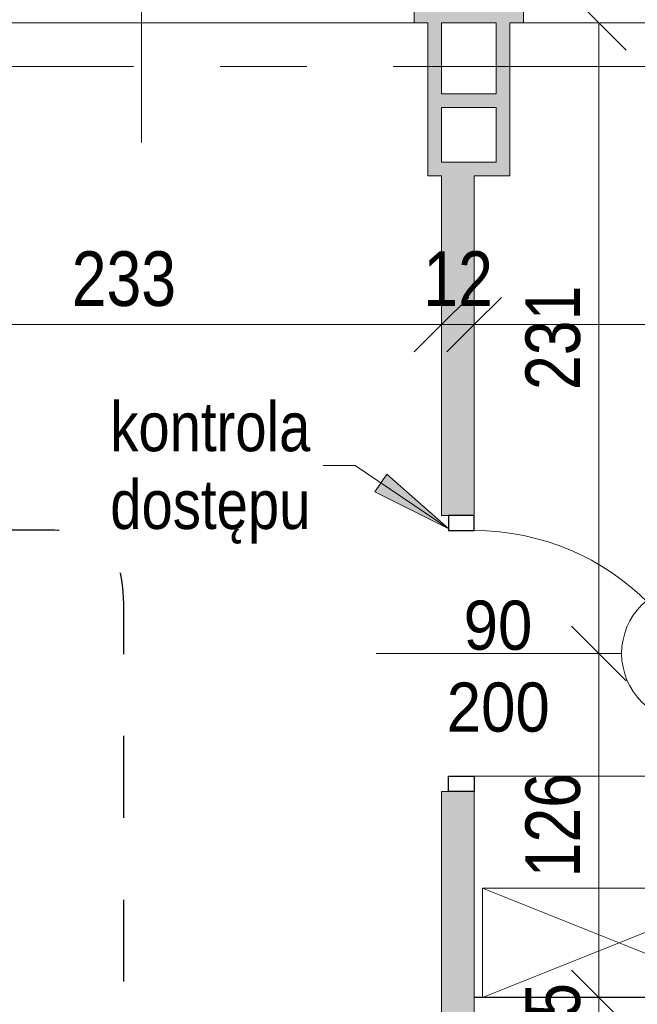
# Model space of a CAD drawing. Header units: centimetres. Extents: x -1631 to 21770, y -8842 to 3590.
# Tile 110 of 133: x -477 to -251, y 2465 to 2825. Entities that reach past the tile are written whole.
import ezdxf

# ---------------------------------------------------------------- set-up
doc = ezdxf.new("R2010")
doc.units = ezdxf.units.CM
doc.linetypes.add('Dash', pattern=[60, 30, -30])
doc.linetypes.add('Oś', pattern=[222.25, 127, -31.75, 31.75, -31.75])
for name, color, linetype, lineweight in [('A-ANNO-DIMS', 211, 'Continuous', 13), ('A-ANNO-DIMS-100', 211, 'Continuous', 13), ('A-ANNO-NOTE', 131, 'Continuous', 9), ('A-DETL', 90, 'Continuous', 9), ('A-DETL-GENF', 92, 'Continuous', 9), ('A-DETL-MEDM', 33, 'Continuous', 13), ('A-DOOR', 31, 'Continuous', 13), ('A-GLAZ-IDEN', 152, 'Continuous', 13), ('A-WALL', 113, 'Continuous', 13), ('A-WALL-PATT', 111, 'Continuous', 13), ('G-ANNO-TEXT', 231, 'Continuous', 13), ('Q-SPCQ', 91, 'Continuous', 9), ('S-GRID', 1, 'Continuous', 13)]:
    doc.layers.add(name, color=color, linetype=linetype, lineweight=lineweight)
doc.styles.add('Arial', font='arial.ttf', dxfattribs={"width": 0.9, "height": 18})
doc.styles.add('Arial Narrow_5', font='ARIALN.TTF', dxfattribs={"height": 20})
doc.styles.add('Arial Narrow_6', font='ARIALN.TTF', dxfattribs={"height": 18})
doc.styles.add('Arial_13', font='arial.ttf', dxfattribs={"height": 0.2})
doc.dimstyles.new('Diagonal_1_100__0__wewnętrzne', dxfattribs={"dimscale": 30.48, "dimtxt": 20.468619, "dimasz": 0.656168, "dimexe": 0.164042, "dimexo": 0.0625, "dimgap": 0.032808, "dimtad": 1, "dimdec": 0, "dimdsep": 46, "dimtxsty": 'Arial Narrow_5', "dimblk1": 'OBLIQUE', "dimblk2": 'OBLIQUE', "dimsah": 1, "dimcen": 0.09, "dimazin": 0, "dimtfac": 1, "dimtdec": 4, "dimtix": 1, "dimtmove": 0, "dimatfit": 3, "dimfxl": 0, "dimtvp": 1, "dimtolj": 1, "dimtzin": 0, "dimarcsym": 0})
doc.dimstyles.new('Diagonal_1_100__0__wewnętrzne_2', dxfattribs={"dimscale": 30.48, "dimtxt": 20.468619, "dimasz": 0.656168, "dimexe": 0.164042, "dimexo": 0.0625, "dimgap": 0.032808, "dimtad": 1, "dimdec": 0, "dimdsep": 46, "dimtxsty": 'Arial Narrow_5', "dimblk1": 'OBLIQUE', "dimblk2": 'OBLIQUE', "dimsah": 1, "dimcen": 0.09, "dimazin": 0, "dimtfac": 1, "dimtdec": 4, "dimtix": 1, "dimtmove": 2, "dimatfit": 3, "dimfxl": 0, "dimtvp": 1, "dimtolj": 1, "dimtzin": 0, "dimarcsym": 0})

# ---------------------------------------------------------------- blocks, each defined once
blk = doc.blocks.new('DRZWI 1S - automatyczna etykieta - Drzwi 90-2252109-6_piętro IV __13_80 m_ - stan projektowany')
at = {"layer": 'A-DETL-GENF'}
for p, q in [((-50.5, 6), (-50.5, -3.5)), ((-45, 6), (-50.5, 6)), ((-45, -3.5), (-45, 6)), ((50.5, 6), (45, 6)), ((45, 6), (45, -3.5)), ((50.5, -3.5), (50.5, 6)), ((-50.5, -3.5), (-45, -3.5)), ((45, -3.5), (50.5, -3.5))]:
    blk.add_line(p, q, dxfattribs=at)
at = {"layer": 'A-DETL-MEDM', "lineweight": 25}
for p, q in [((-45, 6), (-50.5, 6)), ((-50.5, 6), (-50.5, -3.5)), ((-45, -3.5), (-45, 6)), ((45, -3.5), (45, 6)), ((45, 6), (50.5, 6)), ((50.5, 6), (50.5, -3.5)), ((-50.5, -3.5), (-45, -3.5)), ((50.5, -3.5), (45, -3.5))]:
    blk.add_line(p, q, dxfattribs=at)
at = {"layer": 'A-DOOR'}
blk.add_line((45, 6), (45, 96), dxfattribs=at)
blk.add_arc((45, 6), 90, 90, 180, dxfattribs=at)
blk = doc.blocks.new('Szafa - 40 cm-2457410-6_piętro IV __13_80 m_ - stan projektowany')
at = {"layer": 'Q-SPCQ'}
for p, q in [((62.5, 47.5), (-37.5, 7.5)), ((-37.5, 47.5), (62.5, 7.5)), ((-37.5, 7.5), (-37.5, 47.5)), ((-37.5, 47.5), (62.5, 47.5)), ((62.5, 47.5), (62.5, 7.5))]:
    blk.add_line(p, q, dxfattribs=at)
blk = doc.blocks.new('DIMBLOCK143-6_piętro IV __13_80 m_ - stan projektowany')
at = {"layer": 'A-ANNO-DIMS-100', "transparency": 16777216}
for p, q in [((-555.62, 2713.76), (-545.62, 2723.76)), ((-322.62, 2713.76), (-312.62, 2723.76)), ((-555.62, 2718.76), (-555.62, 2708.76)), ((-555.62, 2713.76), (-555.62, 2718.76)), ((-322.62, 2718.76), (-322.62, 2708.76)), ((-322.62, 2713.76), (-322.62, 2718.76)), ((-555.62, 2713.76), (-565.62, 2703.76)), ((-555.62, 2713.76), (-322.62, 2713.76)), ((-322.62, 2713.76), (-332.62, 2703.76))]:
    blk.add_line(p, q, dxfattribs=at)
at = {"layer": 'A-ANNO-DIMS-100', "color": 0, "transparency": 16777216, "insert": (-458.13, 2740.61), "char_height": 20, "width": 45.6158, "attachment_point": 1, "line_spacing_factor": 0.974696, "style": 'Arial Narrow_5'}
blk.add_mtext('233', dxfattribs=at)
blk = doc.blocks.new('_Oblique')
at = {"color": 0, "linetype": 'ByBlock', "lineweight": -2}
blk.add_line((-0.5, -0.5), (0.5, 0.5), dxfattribs=at)
blk = doc.blocks.new('DIMBLOCK144-6_piętro IV __13_80 m_ - stan projektowany')
at = {"layer": 'A-ANNO-DIMS-100', "transparency": 16777216}
for p, q in [((-322.62, 2713.76), (-312.62, 2723.76)), ((-310.62, 2713.76), (-300.62, 2723.76)), ((-322.62, 2718.76), (-322.62, 2708.76)), ((-322.62, 2713.76), (-322.62, 2718.76)), ((-310.62, 2718.76), (-310.62, 2708.76)), ((-310.62, 2713.76), (-310.62, 2718.76)), ((-322.62, 2713.76), (-332.62, 2703.76)), ((-322.62, 2713.76), (-310.62, 2713.76)), ((-310.62, 2713.76), (-320.62, 2703.76))]:
    blk.add_line(p, q, dxfattribs=at)
at = {"layer": 'A-ANNO-DIMS-100', "color": 0, "transparency": 16777216, "insert": (-329.29, 2740.61), "char_height": 20, "width": 30.4105, "attachment_point": 1, "line_spacing_factor": 0.974696, "style": 'Arial Narrow_5'}
blk.add_mtext('12', dxfattribs=at)
blk = doc.blocks.new('DIMBLOCK145-6_piętro IV __13_80 m_ - stan projektowany')
at = {"layer": 'A-ANNO-DIMS-100', "transparency": 16777216}
for p, q in [((-310.62, 2713.76), (-300.62, 2723.76)), ((-2.62, 2713.76), (7.38, 2723.76)), ((-310.62, 2718.76), (-310.62, 2708.76)), ((-310.62, 2713.76), (-310.62, 2718.76)), ((-2.62, 2718.76), (-2.62, 2708.76)), ((-2.62, 2713.76), (-2.62, 2718.76)), ((-310.62, 2713.76), (-320.62, 2703.76)), ((-310.62, 2713.76), (-2.62, 2713.76)), ((-2.62, 2713.76), (-12.62, 2703.76))]:
    blk.add_line(p, q, dxfattribs=at)
at = {"layer": 'A-ANNO-DIMS-100', "color": 0, "transparency": 16777216, "insert": (-185.3, 2740.61), "char_height": 20, "width": 45.6158, "attachment_point": 1, "line_spacing_factor": 0.974696, "style": 'Arial Narrow_5'}
blk.add_mtext('308', dxfattribs=at)
blk = doc.blocks.new('DIMBLOCK179-6_piętro IV __13_80 m_ - stan projektowany')
at = {"layer": 'A-ANNO-DIMS-100', "transparency": 16777216}
for p, q in [((-265.02, 2593.33), (-275.02, 2603.33)), ((-270.02, 2593.33), (-260.02, 2593.33)), ((-265.02, 2593.33), (-270.02, 2593.33)), ((-265.02, 2467.33), (-265.02, 2593.33)), ((-265.02, 2593.33), (-255.02, 2583.33)), ((-265.02, 2467.33), (-275.02, 2477.33)), ((-270.02, 2467.33), (-260.02, 2467.33)), ((-265.02, 2467.33), (-270.02, 2467.33)), ((-265.02, 2467.33), (-255.02, 2457.33))]:
    blk.add_line(p, q, dxfattribs=at)
at = {"layer": 'A-ANNO-DIMS-100', "color": 0, "transparency": 16777216, "insert": (-291.87, 2511.32), "char_height": 20, "width": 45.6158, "attachment_point": 1, "rotation": 90, "line_spacing_factor": 0.974696, "style": 'Arial Narrow_5'}
blk.add_mtext('126', dxfattribs=at)
blk = doc.blocks.new('DIMBLOCK180-6_piętro IV __13_80 m_ - stan projektowany')
at = {"layer": 'A-ANNO-DIMS-100', "transparency": 16777216}
for p, q in [((-265.02, 2824.33), (-275.02, 2834.33)), ((-270.02, 2824.33), (-260.02, 2824.33)), ((-265.02, 2824.33), (-270.02, 2824.33)), ((-265.02, 2593.33), (-265.02, 2824.33)), ((-265.02, 2824.33), (-255.02, 2814.33)), ((-265.02, 2593.33), (-275.02, 2603.33)), ((-270.02, 2593.33), (-260.02, 2593.33)), ((-265.02, 2593.33), (-270.02, 2593.33)), ((-265.02, 2593.33), (-255.02, 2583.33))]:
    blk.add_line(p, q, dxfattribs=at)
at = {"layer": 'A-ANNO-DIMS-100', "color": 0, "transparency": 16777216, "insert": (-291.87, 2689.82), "char_height": 20, "width": 45.6158, "attachment_point": 1, "rotation": 90, "line_spacing_factor": 0.974696, "style": 'Arial Narrow_5'}
blk.add_mtext('231', dxfattribs=at)
blk = doc.blocks.new('DIMBLOCK201-6_piętro IV __13_80 m_ - stan projektowany')
at = {"layer": 'A-ANNO-DIMS-100', "transparency": 16777216}
for p, q in [((-265.02, 2467.33), (-275.02, 2477.33)), ((-270.02, 2467.33), (-260.02, 2467.33)), ((-265.02, 2467.33), (-270.02, 2467.33)), ((-265.02, 2452.33), (-265.02, 2467.33)), ((-265.02, 2467.33), (-255.02, 2457.33)), ((-265.02, 2452.33), (-275.02, 2462.33)), ((-270.02, 2452.33), (-260.02, 2452.33)), ((-265.02, 2452.33), (-270.02, 2452.33)), ((-265.02, 2452.33), (-255.02, 2442.33))]:
    blk.add_line(p, q, dxfattribs=at)
at = {"layer": 'A-ANNO-DIMS-100', "color": 0, "transparency": 16777216, "insert": (-291.87, 2447.15), "char_height": 20, "width": 30.4105, "attachment_point": 1, "rotation": 90, "line_spacing_factor": 0.974696, "style": 'Arial Narrow_5'}
blk.add_mtext('15', dxfattribs=at)
blk = doc.blocks.new('Okno_PG_typ 100 - metka _wys_parapetu-2491532-6_piętro IV __13_80 m_ - stan projektowany')
at = {"layer": 'A-GLAZ-IDEN'}
blk.add_line((0, -1.8946), (0, 0.3677), dxfattribs=at)
blk.add_circle((0, 0.0677), 0.3, dxfattribs=at)
at = {"layer": 'A-GLAZ-IDEN', "insert": (0.5622, -1.0037), "char_height": 0.2, "width": 0.4949, "attachment_point": 1, "rotation": 90, "line_spacing_factor": 0.936439, "style": 'Arial_13'}
blk.add_mtext('\\pt1.27,2.54,3.81,5.08,6.35,7.62,8.89,10.16,11.43,12.7,13.97,15.24,16.51,17.78,19.05,20.32,21.59,22.86,24.13,25.4,26.67,27.94,29.21,30.48,31.75,33.02,34.29,35.56,36.83,38.1,39.37,40.64;hp=', dxfattribs=at)

msp = doc.modelspace()

# ---------------------------------------------------------------- hatches: boundary and pattern name
at = {"layer": 'A-WALL-PATT'}
h = msp.add_hatch(color=9, dxfattribs=at)
h.paths.add_polyline_path([(1227.38, 2824.33), (1227.38, 2848.33), (507.38, 2848.33), (507.38, 2824.33), (1203.38, 2824.33)], flags=0)
h.paths.add_polyline_path([(307.38, 2824.33), (307.38, 2848.33), (267.38, 2848.33), (267.38, 2824.33), (297.38, 2824.33)], flags=0)
h.paths.add_polyline_path([(142.38, 2824.33), (157.38, 2824.33), (157.38, 2848.33), (-182.62, 2848.33), (-182.62, 2824.33), (17.38, 2824.33)], flags=0)
h.paths.add_polyline_path([(-332.62, 2824.33), (-292.62, 2824.33), (-292.62, 2848.33), (-332.62, 2848.33), (-332.62, 2839.33)], flags=0)
h.paths.add_polyline_path([(-532.62, 2824.33), (-532.62, 2848.33), (-1217.62, 2848.33), (-1217.62, 2824.33), (-547.62, 2824.33)], flags=0)
for points in [[(-327.62, 2768.33), (-322.62, 2768.33), (-322.62, 2824.33), (-327.62, 2824.33), (-327.62, 2818.87)], [(-302.62, 2773.33), (-297.62, 2773.33), (-297.62, 2824.33), (-302.62, 2824.33), (-302.62, 2793.33)], [(-302.62, 2793.33), (-302.62, 2798.33), (-322.62, 2798.33), (-322.62, 2793.33)], [(-297.62, 2768.33), (-297.62, 2773.33), (-322.62, 2773.33), (-322.62, 2768.33), (-310.62, 2768.33)]]:
    msp.add_hatch(color=9, dxfattribs=at).paths.add_polyline_path(points, flags=0)
h = msp.add_hatch(color=9, dxfattribs=at)
h.paths.add_polyline_path([(-322.62, 2110.83), (-310.62, 2110.83), (-310.62, 2123.83), (-322.62, 2123.83)], flags=0)
h.paths.add_polyline_path([(-322.62, 2224.83), (-310.62, 2224.83), (-310.62, 2542.83), (-322.62, 2542.83), (-322.62, 2265.07)], flags=0)
h.paths.add_polyline_path([(-322.62, 2643.83), (-310.62, 2643.83), (-310.62, 2768.33), (-322.62, 2768.33)], flags=0)
at = {"layer": 'G-ANNO-TEXT'}
msp.add_hatch(color=50, dxfattribs=at).paths.add_polyline_path([(-319.97, 2638.95), (-342.61, 2659.02), (-347.04, 2652.48)], flags=0)

# ---------------------------------------------------------------- linework, layer by layer
at = {"layer": 'A-ANNO-NOTE', "lineweight": 13}
msp.add_line((-346.62, 2593.33), (-256.62, 2593.33), dxfattribs=at)
msp.add_line((-346.62, 2593.33), (-256.62, 2593.33), dxfattribs=at)
msp.add_circle((-231.62, 2593.33), 25, dxfattribs=at)
at = {"layer": 'A-DETL', "linetype": 'Dash', "lineweight": 25}
msp.add_open_spline([(-552.77, 2638.57), (-478.91, 2638.57), (-476.08, 2638.57), (-439.12, 2638.57), (-439.12, 2601.62), (-439.12, 2598.79), (-439.12, 2573.54), (-439.12, 1655.82), (-439.12, 1618.87), (-439.12, 1616.04), (-439.12, 1512.36), (-439.12, 1509.53), (-439.12, 1472.57), (-476.08, 1472.57), (-478.91, 1472.57), (-555.62, 1472.57)], degree=3, knots=[0, 0, 0, 0, 1.242892, 2.082132, 2.921372, 3.63261, 13.975949, 24.692511, 35.163852, 36.732804, 37.928533, 39.497485, 40.336725, 41.175965, 42.450024, 42.450024, 42.450024, 42.450024], dxfattribs=at)
at = {"layer": 'A-WALL', "lineweight": 9}
for p, q in [((-332.62, 2839.33), (-332.62, 2824.33)), ((-292.62, 2824.33), (-292.62, 2839.33)), ((-327.62, 2824.33), (-555.62, 2824.33)), ((-327.62, 2824.33), (-327.62, 2768.33)), ((-322.62, 2824.33), (-302.62, 2824.33)), ((-322.62, 2798.33), (-322.62, 2824.33)), ((-302.62, 2824.33), (-302.62, 2798.33)), ((-96.62, 2824.33), (-297.62, 2824.33)), ((-297.62, 2768.33), (-297.62, 2824.33)), ((-302.62, 2798.33), (-322.62, 2798.33)), ((-322.62, 2773.33), (-322.62, 2793.33)), ((-322.62, 2793.33), (-302.62, 2793.33)), ((-302.62, 2793.33), (-302.62, 2773.33)), ((-302.62, 2773.33), (-322.62, 2773.33)), ((-327.62, 2768.33), (-322.62, 2768.33)), ((-322.62, 2768.33), (-322.62, 2643.83)), ((-310.62, 2643.83), (-310.62, 2768.33)), ((-310.62, 2768.33), (-297.62, 2768.33)), ((-322.62, 2643.83), (-320.12, 2643.83)), ((-322.62, 2542.83), (-322.62, 2224.83)), ((-320.12, 2542.83), (-322.62, 2542.83)), ((-310.62, 2467.33), (-310.62, 2542.83))]:
    msp.add_line(p, q, dxfattribs=at)
at = {"layer": 'A-WALL', "color": 7, "lineweight": 25}
msp.add_line((-2.62, 2467.33), (-310.62, 2467.33), dxfattribs=at)
at = {"layer": 'A-WALL'}
msp.add_line((-310.62, 2467.33), (-310.62, 2452.33), dxfattribs=at)
at = {"layer": 'G-ANNO-TEXT', "color": 50}
for p, q in [((-354.27, 2662.14), (-365.98, 2662.14)), ((-319.97, 2638.95), (-354.27, 2662.14)), ((-342.61, 2659.02), (-347.04, 2652.48)), ((-319.97, 2638.95), (-342.61, 2659.02)), ((-347.04, 2652.48), (-319.97, 2638.95))]:
    msp.add_line(p, q, dxfattribs=at)
at = {"layer": 'S-GRID', "linetype": 'Oś'}
msp.add_line((1342.46, 2808.33), (-1368.76, 2808.33), dxfattribs=at)

# ---------------------------------------------------------------- block references
at = {"layer": 'A-DOOR', "rotation": 269.9999999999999}
msp.add_blockref('DRZWI 1S - automatyczna etykieta - Drzwi 90-2252109-6_piętro IV __13_80 m_ - stan projektowany', (-316.62, 2593.33), dxfattribs=at)
at = {"layer": 'A-GLAZ-IDEN', "xscale": 99.99999999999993, "yscale": 99.99999999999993, "zscale": 99.99999999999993}
for p in [(-432.62, 2969.88), (-237.62, 2970.44)]:
    msp.add_blockref('Okno_PG_typ 100 - metka _wys_parapetu-2491532-6_piętro IV __13_80 m_ - stan projektowany', p, dxfattribs=at)
at = {"layer": 'Q-SPCQ'}
msp.add_blockref('Szafa - 40 cm-2457410-6_piętro IV __13_80 m_ - stan projektowany', (-270.12, 2459.83), dxfattribs=at)

# ---------------------------------------------------------------- texts
at = {"layer": 'A-ANNO-NOTE', "lineweight": 211, "char_height": 18, "attachment_point": 5, "line_spacing_factor": 0.936439, "style": 'Arial'}
for s, insert, width in [('\\pt114.3,228.6,342.9,457.2,571.5,685.8,800.1,914.4,1028.7,1143,1257.3,1371.6,1485.9,1600.2,1714.5,1828.8,1943.1,2057.4,2171.7,2286,2400.3,2514.6,2628.9,2743.2,2857.5,2971.8,3086.1,3200.4,3314.7,3429,3543.3,3657.6;90', (-301.93, 2603.56), 25.65), ('\\pt114.3,228.6,342.9,457.2,571.5,685.8,800.1,914.4,1028.7,1143,1257.3,1371.6,1485.9,1600.2,1714.5,1828.8,1943.1,2057.4,2171.7,2286,2400.3,2514.6,2628.9,2743.2,2857.5,2971.8,3086.1,3200.4,3314.7,3429,3543.3,3657.6;200', (-301.84, 2573.56), 38.07)]:
    msp.add_mtext(s, dxfattribs=dict(at, insert=insert, width=width))
at = {"layer": 'G-ANNO-TEXT', "color": 7, "insert": (-444.03, 2685.4), "char_height": 18, "width": 73.4, "attachment_point": 1, "line_spacing_factor": 0.949189, "style": 'Arial Narrow_6'}
msp.add_mtext('\\pt127.00008,253.99998,381.00006,507.99996,635.00004,761.99994,889.00002,1015.99992,1143,1270.00008,1396.99998,1524.00006,1650.99996,1778.00004,1904.99994,2032.00002,2158.99992,2286,2413.00008,2539.99998,2667.00006,2793.99996,2921.00004,3047.99994,3175.00002,3301.99992,3429,3556.00008,3682.99998,3810.00006,3936.99996,4064.00004;kontrola dostępu', dxfattribs=at)

# ---------------------------------------------------------------- dimensions: what is measured, and where the dimension line sits
at = {"layer": 'A-ANNO-DIMS'}
for base, p1, p2, override, picture, middle in [((-265.02, 2824.33), (-270.02, 2593.33), (-270.02, 2824.33), {"dimpost": '<>', "dimfxl": 231}, 'DIMBLOCK180-6_piętro IV __13_80 m_ - stan projektowany', (-276.23, 2708.83)), ((-265.02, 2593.33), (-270.02, 2467.33), (-270.02, 2593.33), {"dimpost": '<>', "dimfxl": 126}, 'DIMBLOCK179-6_piętro IV __13_80 m_ - stan projektowany', (-276.23, 2530.33)), ((-265.02, 2467.33), (-270.02, 2452.33), (-270.02, 2467.33), {"dimpost": '<>', "dimfxl": 15}, 'DIMBLOCK201-6_piętro IV __13_80 m_ - stan projektowany', (-276.23, 2459.83))]:
    dim = msp.add_linear_dim(base=base, p1=p1, p2=p2, angle=90, dimstyle='Diagonal_1_100__0__wewnętrzne', override=override, dxfattribs=at)
    dim.commit()
    dim.dimension.update_dxf_attribs({"geometry": picture, "text_midpoint": middle})
for base, p1, p2, override, picture, middle in [((-322.62, 2713.76), (-555.62, 2718.76), (-322.62, 2718.76), {"dimpost": '<>', "dimfxl": 233}, 'DIMBLOCK143-6_piętro IV __13_80 m_ - stan projektowany', (-439.12, 2724.97)), ((-310.62, 2713.76), (-322.62, 2718.76), (-310.62, 2718.76), {"dimpost": '<>', "dimfxl": 12}, 'DIMBLOCK144-6_piętro IV __13_80 m_ - stan projektowany', (-316.62, 2724.8))]:
    dim = msp.add_linear_dim(base=base, p1=p1, p2=p2, dimstyle='Diagonal_1_100__0__wewnętrzne', override=override, dxfattribs=at)
    dim.commit()
    dim.dimension.update_dxf_attribs({"geometry": picture, "text_midpoint": middle})
dim = msp.add_linear_dim(base=(-2.62, 2713.76), p1=(-310.62, 2718.76), p2=(-2.62, 2718.76), dimstyle='Diagonal_1_100__0__wewnętrzne_2', override={"dimpost": '<>', "dimfxl": 308}, dxfattribs=at)
dim.commit()
dim.dimension.update_dxf_attribs({"geometry": 'DIMBLOCK145-6_piętro IV __13_80 m_ - stan projektowany', "text_midpoint": (-162.49, 2727.28), "dimtype": 160, "text_rotation": 360})

doc.saveas('drawing.dxf')
